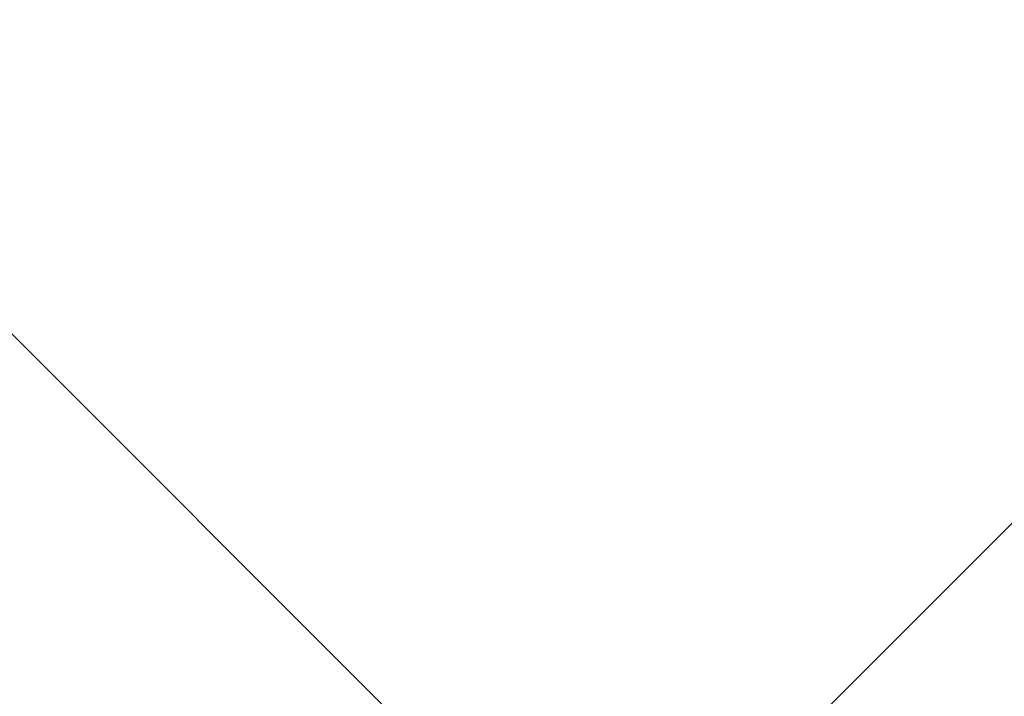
# Model space of a CAD drawing. Header units: millimetres. Extents: x -2180 to 54567, y -1945 to 22251.
# Tile 122 of 143: x 31782 to 32023, y 10204 to 10370. Entities that reach past the tile are written whole.
import ezdxf

# ---------------------------------------------------------------- set-up
doc = ezdxf.new("R2010")
doc.units = ezdxf.units.MM
doc.layers.add('Color Fill-1', color=7, linetype='Continuous', lineweight=9, true_color=0xab8450)

msp = doc.modelspace()

# ---------------------------------------------------------------- hatches: boundary and pattern name
at = {"layer": 'Color Fill-1'}
h = msp.add_hatch(dxfattribs=at)
h.set_pattern_fill('FP_39', color=256, style=0, pattern_type=2)
h.set_pattern_definition([(45, (0, 0), (-247.4874, 247.4874), []), (135, (0, 0), (-247.4874, -247.4874), [])])
h.paths.add_polyline_path([(30348.09, 8421.5), (30339.09, 8421.5), (30339.59, 8412.5), (30348.09, 8412.5), (30348.09, 8416.66)], flags=0)
h.paths.add_polyline_path([(32956.93, 5313.06), (32956.93, 5397.56), (33100.93, 5396.6), (33101.13, 5313.06), (33110.93, 5313.06), (33110.93, 5338.56), (33990.93, 5338.56), (33990.93, 5313.06), (34000.93, 5313.06), (34000.93, 5348.06), (34724.55, 5348.06), (34724.55, 5397.56), (34782.55, 5397.56), (34782.55, 5407.56), (34744.55, 5407.56), (34744.55, 5422.56), (34044.55, 5422.56), (34044.55, 5472.56), (34744.55, 5472.56), (34744.55, 6137.56), (34782.55, 6137.56), (34782.55, 6147.56), (34724.55, 6147.56), (34724.55, 7172.77), (34416.8, 7172.77), (34416.8, 7522.77), (35316.25, 7522.77), (35316.25, 7773.77), (35340.75, 7773.77), (35340.75, 10169.02), (33673.09, 10267.76), (33673.09, 10373.11), (33541.55, 10373.11), (33541.55, 10456.84), (32898.54, 10456.84), (32897.48, 10422.11), (32757.13, 10422.11), (32757.58, 10434.61), (32874.56, 10434.61), (32874.56, 10456.84), (31801.55, 10456.84), (31801.55, 10373.11), (30366.98, 10373.11), (30366.98, 10463.5), (30339.09, 10465.16), (30339.19, 10227.11), (30374.09, 10227.11), (30374.09, 10167.11), (30348.09, 10167.11), (30348.09, 9204.17), (30404.78, 9203.37), (30412.82, 9199.72), (30418.98, 9194.28), (30421.52, 9190.71), (30424.3, 9183.29), (30422.37, 9175.83), (30417.69, 9172.26), (30412.82, 9170.83), (30348.09, 9170.83), (30348.09, 8412.5), (30374.09, 8412.5), (30374.09, 7522.77), (31385.56, 7522.77), (31385.56, 7172.77), (30505.56, 7172.77), (30505.56, 7112.77), (30298.66, 7112.77), (30298.66, 5348.06), (32056.93, 5348.06), (32056.93, 5313.06), (32066.93, 5313.06), (32066.93, 5338.56), (32946.93, 5338.56), (32946.93, 5313.06)], flags=0)
h.paths.add_polyline_path([(34749.55, 7537.77), (34471.21, 7537.77), (34471.21, 7542.77), (35099.09, 7542.77), (35099.09, 7552.77), (35220.1, 7552.77), (35220.1, 7542.77), (35271.21, 7542.77), (35271.21, 7537.77), (34782.55, 7537.77)], flags=0)
h.paths.add_polyline_path([(30398.25, 9204.17), (30398.25, 9204.18), (30398.25, 9229.77)], flags=0)

doc.saveas('drawing.dxf')
